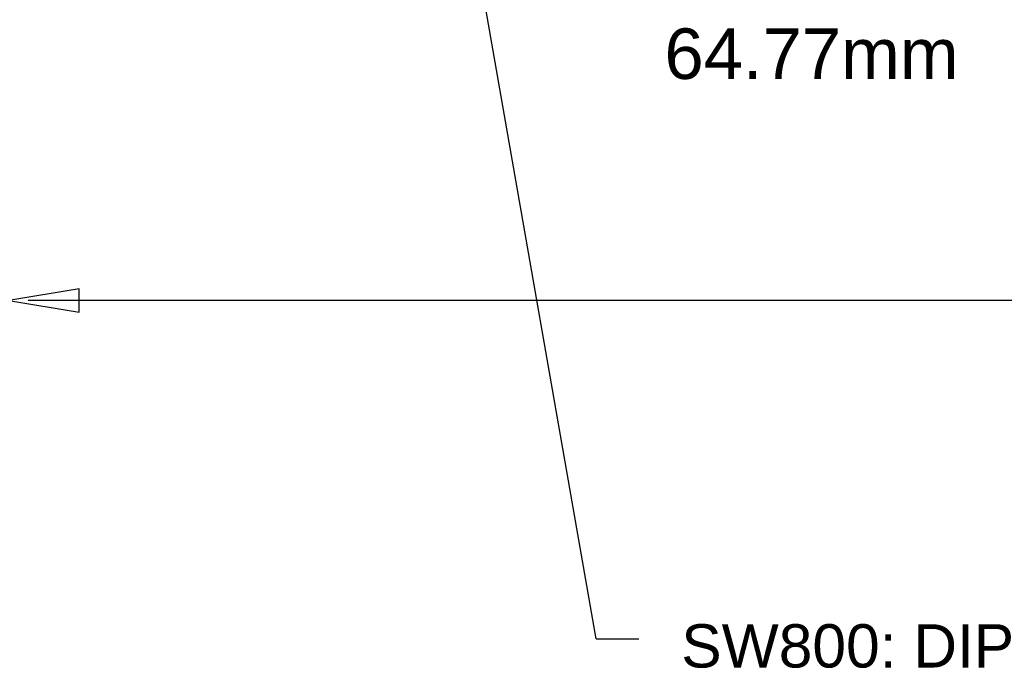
# Model space of a CAD drawing. Header units: inches. Extents: x 0 to 474, y -297 to 0.
# Tile 3 of 256: x 146 to 193, y -227 to -197. Entities that reach past the tile are written whole.
import ezdxf

# ---------------------------------------------------------------- set-up
doc = ezdxf.new("R2010")
doc.units = ezdxf.units.IN
doc.header["$MEASUREMENT"] = 0
doc.styles.add('Arial0', font='arial.ttf', dxfattribs={"height": 3.644212})

msp = doc.modelspace()

# ---------------------------------------------------------------- linework, layer by layer
at = {"color": 1, "true_color": 0xff0000}
for q in [(166.5, -186.551), (175.4, -226), (173.4, -226)]:
    msp.add_line((173.4, -226), q, dxfattribs=at)
at = {"color": 152, "true_color": 0x007ac0}
for p, q in [((149.1, -209.55), (145.8, -210.1)), ((149.1, -210.65), (149.1, -209.55)), ((145.8, -210.1), (149.1, -210.65)), ((215.7, -210.1), (146.708, -210.1))]:
    msp.add_line(p, q, dxfattribs=at)

# ---------------------------------------------------------------- texts
at = {"color": 12, "true_color": 0xc00000, "style": 'Arial0'}
msp.add_text('64.77mm', height=2.375, dxfattribs=at).set_placement((176.609, -199.685))
at = {"color": 1, "true_color": 0xff0000, "style": 'Arial0'}
msp.add_text('SW800: DIP switches', height=2.03572, dxfattribs=at).set_placement((177.4, -227.349))

doc.saveas('drawing.dxf')
